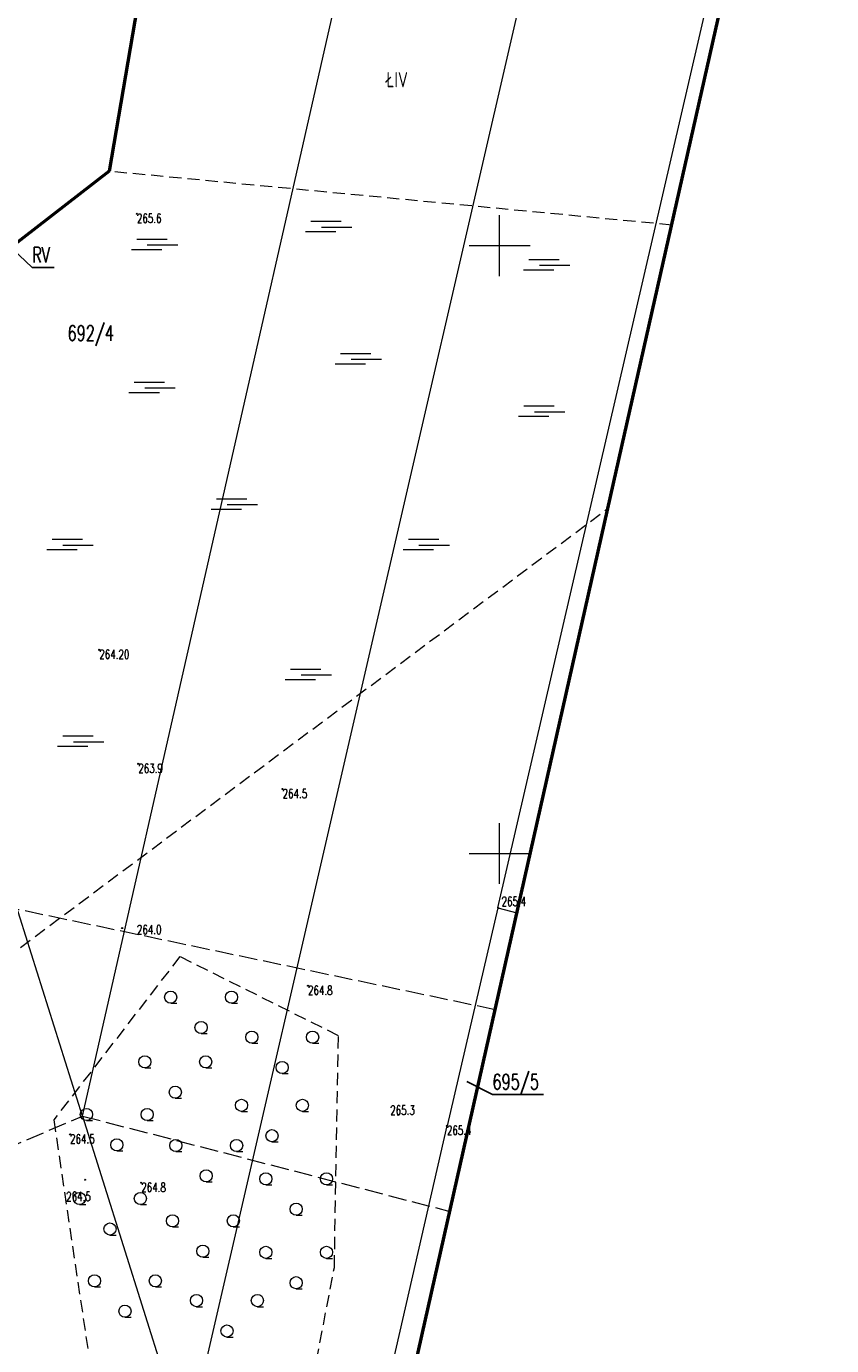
# Model space of a CAD drawing. Header units: metres. Extents: x 7457875 to 7459052, y 5635789 to 5636227.
# Tile 17 of 24: x 7458711 to 7458777, y 5635860 to 5635968. Entities that reach past the tile are written whole.
import ezdxf
from ezdxf.enums import TextEntityAlignment as Align

# ---------------------------------------------------------------- set-up
doc = ezdxf.new("R2010")
doc.units = ezdxf.units.M
doc.header["$MEASUREMENT"] = 0
for name, pattern in [('1', [0]), ('2', [1.5, 1, -0.5]), ('GDE', [0]), ('GUK', [2, 1.5, -0.5]), ('OBMO02', [1.5, 1, -0.5]), ('PTTL', [1.5, 1, -0.5])]:
    doc.linetypes.add(name, pattern=pattern)
doc.layers.get('0').update_dxf_attribs({"color": 250, "linetype": 'CONTINUOUS', "lineweight": 100})
for name, color, linetype, lineweight in [('DZIALKI_L_0', 90, '1', 18), ('DZIALKI_T_0', 90, 'CONTINUOUS', 25), ('KRZYZE_L_0', 7, '1', 18), ('OBMO_L_1', 7, 'OBMO02', 18), ('OBOP_T_3', 7, 'CONTINUOUS', 18), ('PTTL_L_4', 7, 'PTTL', 18), ('RTPW_T_0', 7, 'CONTINUOUS', 15), ('RZEDNE_T_0', 7, 'CONTINUOUS', 15), ('UZYTKI_L_0', 90, '2', 18), ('UZYTKI_T_0', 90, 'CONTINUOUS', 25), ('ZAKRES_L_0', 1, '1', 50)]:
    doc.layers.add(name, color=color, linetype=linetype, lineweight=lineweight)
doc.styles.get("Standard").update_dxf_attribs({"font": 'Simplex.SHX', "width": 0.75})

# ---------------------------------------------------------------- blocks, each defined once
blk = doc.blocks.new('PTTL05_1')
at = {"linetype": 'Continuous'}
for p, q in [((-2.5, 0.75), (-2, 0.75)), ((2.5, 0.75), (3, 0.75)), ((0, -1.75), (0.5, -1.75))]:
    blk.add_line(p, q, dxfattribs=at)
for centre in [(-2.5, 1.25), (2.5, 1.25), (0, -1.25)]:
    blk.add_circle(centre, 0.5, dxfattribs=at)
blk = doc.blocks.new('MOK')
at = {"linetype": 'Continuous'}
for p, q in [((-0.875, 0.4775), (1.625, 0.4775)), ((0, 0), (2.5, 0)), ((-1.3125, -0.375), (1.1875, -0.375))]:
    blk.add_line(p, q, dxfattribs=at)
blk = doc.blocks.new('RTPW01')
at = {"linetype": 'Continuous'}
blk.add_circle((0, 0), 0.045, dxfattribs=at)
blk = doc.blocks.new('WSP')
at = {"linetype": 'Continuous'}
blk.add_circle((0, 0), 0.045, dxfattribs=at)

msp = doc.modelspace()

# ---------------------------------------------------------------- linework, layer by layer
at = {"layer": 'DZIALKI_L_0', "linetype": 'GDE'}
for p, q in [((7458724.26, 5635851.24), (7458762.83, 5636018.32)), ((7458749.84, 5635895.54), (7458777.3, 5636014.2)), ((7458715.69, 5635878.42), (7458738.36, 5635978.25)), ((7458715.69, 5635878.42), (7458699.81, 5635928.78)), ((7458749.84, 5635895.54), (7458745.69, 5635877.61)), ((7458749.84, 5635895.54), (7458751.42, 5635895.12)), ((7458715.69, 5635878.42), (7458724.26, 5635851.24)), ((7458732.5, 5635820.01), (7458745.69, 5635877.61))]:
    msp.add_line(p, q, dxfattribs=at)
at = {"layer": 'DZIALKI_T_0', "linetype": 'Continuous'}
for p, q in [((7458747.31, 5635881.25), (7458749.41, 5635880.19)), ((7458749.41, 5635880.19), (7458753.62, 5635880.19))]:
    msp.add_line(p, q, dxfattribs=at)
at = {"layer": 'KRZYZE_L_0', "linetype": '1'}
for p, q in [((7458750, 5635947.5), (7458750, 5635952.5)), ((7458747.5, 5635950), (7458752.5, 5635950)), ((7458750, 5635897.5), (7458750, 5635902.5)), ((7458747.5, 5635900), (7458752.5, 5635900))]:
    msp.add_line(p, q, dxfattribs=at)
at = {"layer": 'OBMO_L_1', "linetype": 'OBMO02'}
for p, q in [((7458764.15, 5635951.69), (7458717.89, 5635956.11)), ((7458709.4, 5635891.39), (7458758.9, 5635928.38))]:
    msp.add_line(p, q, dxfattribs=at)
at = {"layer": 'PTTL_L_4', "linetype": 'PTTL'}
for p, q in [((7458723.71, 5635891.53), (7458713.33, 5635878.1)), ((7458736.74, 5635885.02), (7458723.71, 5635891.53)), ((7458736.41, 5635865.97), (7458736.74, 5635885.02)), ((7458713.33, 5635878.1), (7458719.05, 5635839.67)), ((7458730.14, 5635833.25), (7458736.41, 5635865.97))]:
    msp.add_line(p, q, dxfattribs=at)
at = {"layer": 'UZYTKI_L_0', "linetype": 'GUK'}
for p, q in [((7458749.63, 5635887.16), (7458658.2, 5635906.38)), ((7458703.77, 5635873.3), (7458715.69, 5635878.42)), ((7458715.69, 5635878.42), (7458745.9, 5635870.58))]:
    msp.add_line(p, q, dxfattribs=at)
at = {"layer": 'UZYTKI_T_0', "linetype": 'Continuous'}
for p, q in [((7458709.96, 5635949.72), (7458711.57, 5635948.21)), ((7458711.57, 5635948.21), (7458713.38, 5635948.21))]:
    msp.add_line(p, q, dxfattribs=at)
at = {"layer": 'ZAKRES_L_0', "linetype": '1'}
for p, q in [((7458726.48, 5636006.5), (7458717.89, 5635956.11)), ((7458758.9, 5635928.38), (7458773.75, 5635994.39)), ((7458717.89, 5635956.11), (7458621.79, 5635881.89)), ((7458734.11, 5635818.17), (7458758.9, 5635928.38))]:
    msp.add_line(p, q, dxfattribs=at)

# ---------------------------------------------------------------- block references
at = {"layer": 'OBOP_T_3'}
for name, p in [('MOK', (7458735.34, 5635951.53)), ('MOK', (7458721.03, 5635950.06)), ('MOK', (7458753.27, 5635948.39)), ('MOK', (7458737.78, 5635940.65)), ('MOK', (7458720.83, 5635938.3)), ('MOK', (7458752.87, 5635936.34)), ('MOK', (7458727.59, 5635928.7)), ('MOK', (7458714.07, 5635925.37)), ('MOK', (7458743.37, 5635925.37)), ('MOK', (7458733.67, 5635914.69)), ('MOK', (7458714.95, 5635909.2)), ('PTTL05_1', (7458725.45, 5635886.95)), ('PTTL05_1', (7458732.12, 5635883.66)), ('PTTL05_1', (7458723.33, 5635881.63)), ('PTTL05_1', (7458731.28, 5635878.05)), ('PTTL05_1', (7458718.52, 5635877.3)), ('PTTL05_1', (7458725.87, 5635874.75)), ('PTTL05_1', (7458733.27, 5635872.01)), ('PTTL05_1', (7458717.96, 5635870.38)), ('PTTL05_1', (7458725.6, 5635868.55)), ('PTTL05_1', (7458733.27, 5635865.96)), ('PTTL05_1', (7458719.19, 5635863.62)), ('PTTL05_1', (7458727.58, 5635861.99))]:
    msp.add_blockref(name, p, dxfattribs=at)
at = {"layer": 'RTPW_T_0'}
for p in [(7458720.17, 5635952.62), (7458732.15, 5635905.31), (7458749.9, 5635895.52), (7458734.24, 5635889.13), (7458745.66, 5635877.62), (7458714.68, 5635876.91), (7458720.53, 5635872.93)]:
    msp.add_blockref('RTPW01', p, dxfattribs=at)
for p, rotation in [((7458718.96, 5635893.88), 0.0620354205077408), ((7458741.67, 5635878.52), 0.06236326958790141), ((7458715.91, 5635873.18), 0.0621720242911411)]:
    msp.add_blockref('RTPW01', p, dxfattribs=dict(at, rotation=rotation))
at = {"layer": 'RZEDNE_T_0'}
for p in [(7458717.08, 5635916.76), (7458720.29, 5635907.38)]:
    msp.add_blockref('WSP', p, dxfattribs=at)

# ---------------------------------------------------------------- texts
at = {"layer": 'DZIALKI_T_0', "width": 0.7}
msp.add_text('692/4', height=1.25, dxfattribs=at).set_placement((7458714.47, 5635943.43), align=Align.TOP_LEFT)
msp.add_text('695/5', height=1.25, dxfattribs=at).set_placement((7458749.41, 5635880.61))
at = {"layer": 'RTPW_T_0', "width": 0.7}
for s, p in [('265.6', (7458720.17, 5635952.62)), ('264.5', (7458732.15, 5635905.31)), ('264.8', (7458734.24, 5635889.13)), ('265.4', (7458745.66, 5635877.62)), ('264.5', (7458714.68, 5635876.91)), ('264.8', (7458720.53, 5635872.93))]:
    msp.add_text(s, height=0.75, dxfattribs=at).set_placement(p, align=Align.TOP_LEFT)
msp.add_text('265.4', height=0.75, dxfattribs=at).set_placement((7458750.16, 5635895.69))
for s, rotation, p in [('264.0', 0.0621, (7458720.17, 5635894.12)), ('265.3', 0.0624, (7458741, 5635879.27))]:
    msp.add_text(s, height=0.75, rotation=rotation, dxfattribs=at).set_placement(p, align=Align.TOP_LEFT)
msp.add_text('264.5', height=0.75, rotation=0.0622, dxfattribs=at).set_placement((7458716.38, 5635872.18), align=Align.TOP_RIGHT)
at = {"layer": 'RZEDNE_T_0', "width": 0.7}
for s, p in [('264.20', (7458717.08, 5635916.76)), ('263.9', (7458720.29, 5635907.38))]:
    msp.add_text(s, height=0.75, dxfattribs=at).set_placement(p, align=Align.TOP_LEFT)
at = {"layer": 'UZYTKI_T_0', "width": 0.7}
for s, p in [('ŁIV', (7458740.67, 5635963.02)), ('RV', (7458711.57, 5635948.62))]:
    msp.add_text(s, height=1.25, dxfattribs=at).set_placement(p)

doc.saveas('drawing.dxf')
